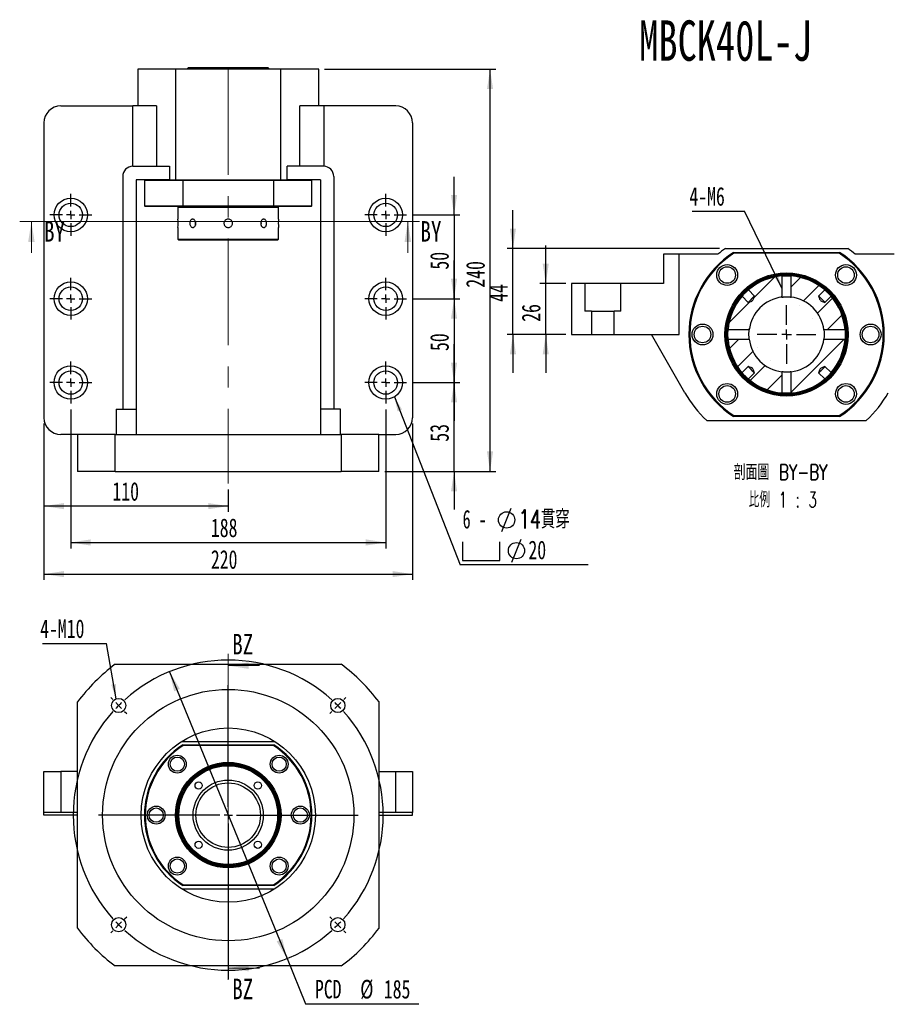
# Paper-space layout 'MBCK40L-J' of a CAD drawing. Header units: millimetres. Extents: x 22 to 332, y 11 to 190.
# Tile 1 of 3: x 22 to 170, y 22 to 190. Entities that reach past the tile are written whole.
import ezdxf

# ---------------------------------------------------------------- set-up
doc = ezdxf.new("R2010")
doc.units = ezdxf.units.MM
doc.linetypes.add('CENTERX2', pattern=[20.32, 12.7, -2.54, 2.54, -2.54])
doc.layers.add('圖層0', color=7, linetype='Continuous')
doc.styles.add('SLDTEXTSTYLE0', font='TXT', dxfattribs={"width": 0.7})
doc.styles.add('SLDTEXTSTYLE1', font='TXT', dxfattribs={"width": 0.7, "bigfont": 'bigfont'})
doc.styles.add('SLDTEXTSTYLE2', font='TXT', dxfattribs={"width": 0.75})
doc.styles.add('SLDTEXTSTYLE3', font='TXT', dxfattribs={"width": 0.633333})
doc.styles.add('SLDTEXTSTYLE4', font='TXT', dxfattribs={"width": 0.625, "bigfont": 'bigfont'})
doc.dimstyles.new('SLDDIMSTYLE0', dxfattribs={"dimtxt": 3.389974, "dimasz": 2.5, "dimexe": 0, "dimexo": 0.0625, "dimgap": 0.847493, "dimtad": 0, "dimtih": 1, "dimtoh": 1, "dimlfac": 3.5, "dimrnd": 1e-09, "dimzin": 12, "dimdsep": 46, "dimtxsty": 'SLDTEXTSTYLE0', "dimsah": 1, "dimcen": 0, "dimadec": 0, "dimazin": 3, "dimtfac": 1, "dimtmove": 0, "dimatfit": 3, "dimfxl": 0, "dimfrac": 2, "dimtolj": 1, "dimtzin": 12, "dimarcsym": 0})
doc.dimstyles.new('SLDDIMSTYLE1', dxfattribs={"dimtxt": 0.18, "dimasz": 2.5, "dimexe": 0, "dimexo": 0.0625, "dimgap": 0, "dimtad": 0, "dimtih": 1, "dimtoh": 1, "dimdec": 0, "dimrnd": 1e-09, "dimzin": 0, "dimdsep": 46, "dimtxsty": 'Standard', "dimsah": 1, "dimcen": 0.09, "dimadec": 0, "dimazin": 0, "dimtfac": 2.5, "dimtdec": 0, "dimtofl": 0, "dimtmove": 0, "dimatfit": 3, "dimfxl": 0, "dimfrac": 2, "dimtolj": 1, "dimtzin": 0, "dimarcsym": 0})
doc.dimstyles.new('SLDDIMSTYLE2', dxfattribs={"dimtxt": 3.389974, "dimasz": 2.5, "dimexe": 0, "dimexo": 0.0625, "dimgap": 0.847493, "dimtad": 1, "dimlfac": 3.5, "dimrnd": 1e-09, "dimzin": 12, "dimdsep": 46, "dimtxsty": 'SLDTEXTSTYLE0', "dimsah": 1, "dimcen": 0.09, "dimadec": 0, "dimazin": 3, "dimtfac": 1, "dimtmove": 0, "dimatfit": 0, "dimfxl": 0, "dimfrac": 2, "dimtolj": 1, "dimtzin": 12, "dimarcsym": 0})
doc.dimstyles.new('SLDDIMSTYLE3', dxfattribs={"dimtxt": 3.389974, "dimasz": 2.5, "dimexe": 0, "dimexo": 0.0625, "dimgap": 0.847493, "dimtad": 1, "dimlfac": 3.5, "dimrnd": 1e-09, "dimzin": 12, "dimdsep": 46, "dimtxsty": 'SLDTEXTSTYLE0', "dimsah": 1, "dimcen": 0.09, "dimadec": 0, "dimazin": 3, "dimtfac": 1, "dimtofl": 0, "dimtmove": 0, "dimatfit": 3, "dimfxl": 0, "dimfrac": 2, "dimtolj": 1, "dimtzin": 12, "dimarcsym": 0})
doc.dimstyles.new('SLDDIMSTYLE4', dxfattribs={"dimtxt": 3.389974, "dimasz": 2.5, "dimexe": 0, "dimexo": 0.0625, "dimgap": 0.847493, "dimtad": 1, "dimlfac": 3, "dimrnd": 1e-09, "dimzin": 12, "dimdsep": 46, "dimtxsty": 'SLDTEXTSTYLE0', "dimsah": 1, "dimcen": 0.09, "dimadec": 0, "dimazin": 3, "dimtfac": 1, "dimtmove": 0, "dimatfit": 0, "dimfxl": 0, "dimfrac": 2, "dimtolj": 1, "dimtzin": 12, "dimarcsym": 0})

# ---------------------------------------------------------------- blocks, each defined once
blk = doc.blocks.new('_D_51')
at = {"layer": '圖層0', "color": 7}
for p, q in [((47.35, 78.8), (67.4, 29.89)), ((67.4, 29.89), (70.57, 22.17)), ((70.57, 22.17), (89.87, 22.17))]:
    blk.add_line(p, q, dxfattribs=at)
for points in [[(47.35, 78.8), (48.15, 75.46), (49.12, 75.86)], [(67.4, 29.89), (66.6, 33.23), (65.63, 32.83)]]:
    blk.add_solid(points, dxfattribs=at)
at = {"layer": '圖層0', "color": 7, "char_height": 3.175, "attachment_point": 1, "style": 'SLDTEXTSTYLE0'}
for s, insert in [('PCD', (72.16, 26.26)), ('%%c', (79.89, 26.26)), ('185', (83.91, 26.26))]:
    blk.add_mtext(s, dxfattribs=dict(at, insert=insert))
blk = doc.blocks.new('SW_NOTE_15')
at = {"layer": '圖層0', "color": 0}
blk.add_line((-10.94, 0), (0, 0), dxfattribs=at)
at = {"layer": '圖層0', "color": 0, "insert": (-11.34, 4.09), "char_height": 3.175, "attachment_point": 1, "style": 'SLDTEXTSTYLE0'}
blk.add_mtext('4-M10', dxfattribs=at)
blk = doc.blocks.new('SW_CENTERMARKSYMBOL_26')
at = {"layer": '圖層0', "color": 0}
for p, q in [((0, 1.43), (0, 22.14)), ((-1.43, 0), (-22.14, 0)), ((0, 0), (-0.71, 0)), ((0, 0), (0, 0.71)), ((0, 0), (0, -0.71)), ((0, 0), (0.71, 0)), ((1.43, 0), (22.14, 0)), ((0, -1.43), (0, -27.92))]:
    blk.add_line(p, q, dxfattribs=at)
blk = doc.blocks.new('SW_CENTERMARKSYMBOL_27')
at = {"layer": '圖層0', "color": 0}
for p, q in [((-38.39, 1.01), (-38.74, 1.36)), ((-37.38, 0), (-37.88, 0.51)), ((-37.38, 0), (-36.87, -0.51)), ((-18.69, -17.26), (-18.69, 0.71)), ((0, 0), (-0.51, -0.51)), ((0, 0), (0.51, 0.51)), ((1.01, 1.01), (1.36, 1.36)), ((-36.37, -1.01), (-36.01, -1.36)), ((-1.01, -1.01), (-1.36, -1.36)), ((-18.69, -18.69), (-18.69, -17.97)), ((-20.12, -18.69), (-38.09, -18.69)), ((-18.69, -18.69), (-19.4, -18.69)), ((-18.69, -18.69), (-18.69, -19.4)), ((-18.69, -18.69), (-17.97, -18.69)), ((-18.69, -20.12), (-18.69, -38.09)), ((-17.26, -18.69), (0.71, -18.69)), ((-37.38, -37.38), (-36.87, -36.87)), ((-36.37, -36.37), (-36.01, -36.01)), ((-1.01, -36.37), (-1.36, -36.01)), ((0, -37.38), (-0.51, -36.87)), ((-38.39, -38.39), (-38.74, -38.74)), ((-37.38, -37.38), (-37.88, -37.88)), ((0, -37.38), (0.51, -37.88)), ((1.01, -38.39), (1.36, -38.74))]:
    blk.add_line(p, q, dxfattribs=at)
for start, end in [(48.0971, 131.9029), (135, 136.5485), (133.4515, 135), (45, 46.5485), (43.4515, 45), (138.0971, 221.9029), (318.0971, 41.9029), (223.4515, 225), (315, 316.5485), (225, 226.5485), (228.0971, 311.9029), (313.4515, 315)]:
    blk.add_arc((-18.69, -18.69), 26.43, start, end, dxfattribs=at)
blk = doc.blocks.new('_D_52')
at = {"layer": '圖層0', "color": 7}
for p, q in [((95.89, 156.66), (95.89, 163.18)), ((88.8, 156.66), (96.89, 156.66)), ((95.89, 156.66), (95.89, 142.38)), ((88.8, 142.38), (96.89, 142.38)), ((95.89, 142.38), (95.89, 135.86))]:
    blk.add_line(p, q, dxfattribs=at)
for points in [[(95.89, 156.66), (96.41, 160.05), (95.37, 160.05)], [(95.89, 142.38), (95.37, 138.99), (96.41, 138.99)]]:
    blk.add_solid(points, dxfattribs=at)
at = {"layer": '圖層0', "color": 7, "insert": (91.8, 147.34), "char_height": 3.175, "attachment_point": 1, "rotation": 90, "style": 'SLDTEXTSTYLE0'}
blk.add_mtext('50', dxfattribs=at)
blk = doc.blocks.new('_D_53')
at = {"layer": '圖層0', "color": 7}
for p, q in [((95.89, 142.38), (95.89, 148.9)), ((88.8, 142.38), (96.89, 142.38)), ((95.89, 142.38), (95.89, 128.09)), ((88.8, 128.09), (96.89, 128.09)), ((95.89, 128.09), (95.89, 121.57))]:
    blk.add_line(p, q, dxfattribs=at)
for points in [[(95.89, 142.38), (96.41, 145.77), (95.37, 145.77)], [(95.89, 128.09), (95.37, 124.7), (96.41, 124.7)]]:
    blk.add_solid(points, dxfattribs=at)
at = {"layer": '圖層0', "color": 7, "insert": (91.8, 133.46), "char_height": 3.175, "attachment_point": 1, "rotation": 90, "style": 'SLDTEXTSTYLE0'}
blk.add_mtext('50', dxfattribs=at)
blk = doc.blocks.new('_D_54')
at = {"layer": '圖層0', "color": 7}
for p, q in [((95.89, 128.09), (95.89, 134.61)), ((88.8, 128.09), (96.89, 128.09)), ((95.89, 112.95), (95.89, 128.09)), ((84.09, 112.95), (96.89, 112.95)), ((95.89, 112.95), (95.89, 106.43))]:
    blk.add_line(p, q, dxfattribs=at)
for points in [[(95.89, 128.09), (96.41, 131.48), (95.37, 131.48)], [(95.89, 112.95), (95.37, 109.56), (96.41, 109.56)]]:
    blk.add_solid(points, dxfattribs=at)
at = {"layer": '圖層0', "color": 7, "insert": (91.8, 118), "char_height": 3.175, "attachment_point": 1, "rotation": 90, "style": 'SLDTEXTSTYLE0'}
blk.add_mtext('53', dxfattribs=at)
blk = doc.blocks.new('_D_55')
at = {"layer": '圖層0', "color": 7}
for p, q in [((30.52, 123.52), (30.52, 99.82)), ((84.23, 123.52), (84.23, 99.82)), ((30.52, 100.82), (84.23, 100.82))]:
    blk.add_line(p, q, dxfattribs=at)
for points in [[(30.52, 100.82), (33.91, 100.3), (33.91, 101.35)], [(84.23, 100.82), (80.84, 101.35), (80.84, 100.3)]]:
    blk.add_solid(points, dxfattribs=at)
at = {"layer": '圖層0', "color": 7, "insert": (54.41, 104.92), "char_height": 3.175, "attachment_point": 1, "style": 'SLDTEXTSTYLE0'}
blk.add_mtext('188', dxfattribs=at)
blk = doc.blocks.new('_D_56')
at = {"layer": '圖層0', "color": 7}
for p, q in [((25.95, 121.09), (25.95, 94.43)), ((88.8, 121.09), (88.8, 94.43)), ((25.95, 95.43), (88.8, 95.43))]:
    blk.add_line(p, q, dxfattribs=at)
for points in [[(25.95, 95.43), (29.34, 94.91), (29.34, 95.95)], [(88.8, 95.43), (85.41, 95.95), (85.41, 94.91)]]:
    blk.add_solid(points, dxfattribs=at)
at = {"layer": '圖層0', "color": 7, "insert": (54.41, 99.52), "char_height": 3.175, "attachment_point": 1, "style": 'SLDTEXTSTYLE0'}
blk.add_mtext('220', dxfattribs=at)
blk = doc.blocks.new('_D_57')
at = {"layer": '圖層0', "color": 7}
for p, q in [((25.95, 121.09), (25.95, 106.02)), ((57.37, 109.85), (57.37, 106.02)), ((57.37, 107.02), (25.95, 107.02))]:
    blk.add_line(p, q, dxfattribs=at)
for points in [[(25.95, 107.02), (29.34, 106.5), (29.34, 107.54)], [(57.37, 107.02), (53.98, 107.54), (53.98, 106.5)]]:
    blk.add_solid(points, dxfattribs=at)
at = {"layer": '圖層0', "color": 7, "insert": (37.62, 111.12), "char_height": 3.175, "attachment_point": 1, "style": 'SLDTEXTSTYLE0'}
blk.add_mtext('110', dxfattribs=at)
blk = doc.blocks.new('_D_58')
at = {"layer": '圖層0', "color": 7}
for p, q in [((73.8, 181.52), (103.03, 181.52)), ((102.03, 112.95), (102.03, 181.52)), ((84.09, 112.95), (103.03, 112.95))]:
    blk.add_line(p, q, dxfattribs=at)
for points in [[(102.03, 181.52), (101.51, 178.13), (102.55, 178.13)], [(102.03, 112.95), (102.55, 116.34), (101.51, 116.34)]]:
    blk.add_solid(points, dxfattribs=at)
at = {"layer": '圖層0', "color": 7, "insert": (97.94, 144.26), "char_height": 3.175, "attachment_point": 1, "rotation": 90, "style": 'SLDTEXTSTYLE0'}
blk.add_mtext('240', dxfattribs=at)
blk = doc.blocks.new('SW_SYMBOL_HOLE_DIAM')
at = {"layer": '圖層0', "color": 0}
blk.add_line((300, 0), (700, 1000), dxfattribs=at)
blk.add_circle((500, 500), 350, dxfattribs=at)
blk = doc.blocks.new('SW_SYMBOL_HOLE_SPOT')
at = {"layer": '圖層0', "color": 0}
for p, q in [((0, 875), (0, 75)), ((1600, 75), (1600, 875)), ((0, 75), (1600, 75))]:
    blk.add_line(p, q, dxfattribs=at)
blk = doc.blocks.new('SW_NOTE_16')
at = {"layer": '圖層0', "color": 0}
blk.add_line((21.86, 0), (0, 0), dxfattribs=at)
at = {"layer": '圖層0', "color": 0, "xscale": 0.003964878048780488, "yscale": 0.003964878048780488, "zscale": 0.003964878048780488}
for name, p in [('SW_SYMBOL_HOLE_DIAM', (5.96, 5.7)), ('SW_SYMBOL_HOLE_SPOT', (0.44, 0.46)), ('SW_SYMBOL_HOLE_DIAM', (7.64, 0.46))]:
    blk.add_blockref(name, p, dxfattribs=at)
at = {"layer": '圖層0', "color": 0, "char_height": 3.175, "attachment_point": 1}
for s, insert, style in [('6 -', (0.44, 9.4), 'SLDTEXTSTYLE3'), ('14\\M+18AD1\\M+190FA', (9.98, 9.4), 'SLDTEXTSTYLE1'), ('20', (11.66, 4.16), 'SLDTEXTSTYLE0')]:
    blk.add_mtext(s, dxfattribs=dict(at, insert=insert, style=style))
blk = doc.blocks.new('SW_CENTERMARKSYMBOL_28')
at = {"layer": '圖層0', "color": 0}
for p, q in [((0, 1.43), (0, 3.57)), ((-1.43, 0), (-3.57, 0)), ((0, 0), (-0.71, 0)), ((0, 0), (0, 0.71)), ((0, 0), (0, -0.71)), ((0, 0), (0.71, 0)), ((1.43, 0), (3.57, 0)), ((0, -1.43), (0, -3.57))]:
    blk.add_line(p, q, dxfattribs=at)
blk = doc.blocks.new('SW_CENTERMARKSYMBOL_29')
at = {"layer": '圖層0', "color": 0}
for p, q in [((0, 1.43), (0, 3.57)), ((-1.43, 0), (-3.57, 0)), ((0, 0), (-0.71, 0)), ((0, 0), (0, 0.71)), ((0, 0), (0, -0.71)), ((0, 0), (0.71, 0)), ((1.43, 0), (3.57, 0)), ((0, -1.43), (0, -3.57))]:
    blk.add_line(p, q, dxfattribs=at)
blk = doc.blocks.new('SW_CENTERMARKSYMBOL_30')
at = {"layer": '圖層0', "color": 0}
for p, q in [((0, 1.43), (0, 3.57)), ((-1.43, 0), (-3.57, 0)), ((0, 0), (-0.71, 0)), ((0, 0), (0, 0.71)), ((0, 0), (0, -0.71)), ((0, 0), (0.71, 0)), ((1.43, 0), (3.57, 0)), ((0, -1.43), (0, -3.57))]:
    blk.add_line(p, q, dxfattribs=at)
blk = doc.blocks.new('SW_CENTERMARKSYMBOL_31')
at = {"layer": '圖層0', "color": 0}
for p, q in [((0, 1.43), (0, 3.57)), ((-1.43, 0), (-3.57, 0)), ((0, 0), (-0.71, 0)), ((0, 0), (0, 0.71)), ((0, 0), (0, -0.71)), ((0, 0), (0.71, 0)), ((1.43, 0), (3.57, 0)), ((0, -1.43), (0, -3.57))]:
    blk.add_line(p, q, dxfattribs=at)
blk = doc.blocks.new('SW_CENTERMARKSYMBOL_32')
at = {"layer": '圖層0', "color": 0}
for p, q in [((0, 1.43), (0, 3.57)), ((-1.43, 0), (-3.57, 0)), ((0, 0), (-0.71, 0)), ((0, 0), (0, 0.71)), ((0, 0), (0, -0.71)), ((0, 0), (0.71, 0)), ((1.43, 0), (3.57, 0)), ((0, -1.43), (0, -3.57))]:
    blk.add_line(p, q, dxfattribs=at)
blk = doc.blocks.new('SW_CENTERMARKSYMBOL_33')
at = {"layer": '圖層0', "color": 0}
for p, q in [((0, 1.43), (0, 3.57)), ((-1.43, 0), (-3.57, 0)), ((0, 0), (-0.71, 0)), ((0, 0), (0, 0.71)), ((0, 0), (0, -0.71)), ((0, 0), (0.71, 0)), ((1.43, 0), (3.57, 0)), ((0, -1.43), (0, -3.57))]:
    blk.add_line(p, q, dxfattribs=at)
blk = doc.blocks.new('_D_59')
at = {"layer": '圖層0', "color": 7}
for p, q in [((111.53, 144.95), (111.53, 151.47)), ((114.94, 144.95), (110.53, 144.95)), ((111.53, 136.28), (111.53, 144.95)), ((114.94, 136.28), (110.53, 136.28)), ((111.53, 136.28), (111.53, 129.76))]:
    blk.add_line(p, q, dxfattribs=at)
for points in [[(111.53, 144.95), (112.05, 148.34), (111.01, 148.34)], [(111.53, 136.28), (111.01, 132.89), (112.05, 132.89)]]:
    blk.add_solid(points, dxfattribs=at)
at = {"layer": '圖層0', "color": 7, "insert": (107.44, 138.44), "char_height": 3.175, "attachment_point": 1, "rotation": 90, "style": 'SLDTEXTSTYLE0'}
blk.add_mtext('26', dxfattribs=at)
blk = doc.blocks.new('_D_60')
at = {"layer": '圖層0', "color": 7}
for p, q in [((105.94, 150.95), (105.94, 157.47)), ((141.17, 150.95), (104.94, 150.95)), ((105.94, 136.28), (105.94, 150.95)), ((114.94, 136.28), (104.94, 136.28)), ((105.94, 136.28), (105.94, 129.76))]:
    blk.add_line(p, q, dxfattribs=at)
for points in [[(105.94, 150.95), (106.46, 154.34), (105.41, 154.34)], [(105.94, 136.28), (105.41, 132.89), (106.46, 132.89)]]:
    blk.add_solid(points, dxfattribs=at)
at = {"layer": '圖層0', "color": 7, "insert": (101.84, 141.84), "char_height": 3.175, "attachment_point": 1, "rotation": 90, "style": 'SLDTEXTSTYLE0'}
blk.add_mtext('44', dxfattribs=at)
blk = doc.blocks.new('SW_NOTE_17')
at = {"layer": '圖層0', "color": 0, "char_height": 2.6458, "attachment_point": 2}
for s, insert, style in [('\\M+19655\\M+196CA\\M+19AA4 BY-BY', (9.88, 3.41), 'SLDTEXTSTYLE1'), ('\\M+194E4\\M+197E1 1 : 3', (10.25, -1.26), 'SLDTEXTSTYLE4')]:
    blk.add_mtext(s, dxfattribs=dict(at, insert=insert, style=style))
blk = doc.blocks.new('SW_NOTE_18')
at = {"layer": '圖層0', "color": 0}
blk.add_line((-8.96, 0), (0, 0), dxfattribs=at)
at = {"layer": '圖層0', "color": 0, "insert": (-9.43, 4.12), "char_height": 3.175, "attachment_point": 1, "style": 'SLDTEXTSTYLE0'}
blk.add_mtext('4-M6', dxfattribs=at)
blk = doc.blocks.new('SW_CENTERMARKSYMBOL_34')
at = {"layer": '圖層0', "color": 0}
for p, q in [((0, 1.67), (0, 5)), ((-1.67, 0), (-5, 0)), ((0, 0), (-0.83, 0)), ((0, 0), (0, 0.83)), ((0, 0), (0, -0.83)), ((0, 0), (0.83, 0)), ((1.67, 0), (5, 0)), ((0, -1.67), (0, -5))]:
    blk.add_line(p, q, dxfattribs=at)

psp = doc.layouts.new('MBCK40L-J')

# ---------------------------------------------------------------- hatches: boundary and pattern name
at = {"linetype": 'Continuous', "lineweight": 18}
h = psp.add_hatch(dxfattribs=at)
h.set_pattern_fill('ANSI31', style=0)
edge = h.paths.add_edge_path(flags=0)
edge.add_line((146.0924, 143.8736), (147.1324, 142.8335))
edge.add_spline(control_points=[(147.1324, 142.8335), (147.0741, 142.6326), (147.0191, 142.4273), (146.9207, 142.2428), (146.8819, 142.17), (146.8313, 142.101), (146.7681, 142.048), (146.7058, 141.9958), (146.6324, 141.957), (146.558, 141.9244), (146.4325, 141.8694), (146.3012, 141.8282), (146.17, 141.7885), (146.131, 141.7767), (146.0918, 141.7652), (146.0527, 141.7538)], knot_values=[0.00944229, 0.00944229, 0.00944229, 0.00944229, 0.01132766, 0.01132766, 0.01132766, 0.01207296, 0.01207296, 0.01207296, 0.01280124, 0.01280124, 0.01280124, 0.01402452, 0.01402452, 0.01402452, 0.01438833, 0.01438833, 0.01438833, 0.01438833], weights=[1, 1, 1, 1, 1, 1, 1, 1, 1, 1, 1, 1, 1, 1, 1, 1], degree=3, periodic=0)
edge.add_line((146.0527, 141.7538), (145.0126, 142.7938))
edge.add_arc((152.6029, 136.2833), 10, 139.37869, 175.516963)
edge.add_line((142.6335, 137.0649), (146.2341, 137.0649))
edge.add_arc((152.6029, 136.2833), 6.4167, 96.996801, 173.003199, ccw=False)
edge.add_line((151.8213, 142.6521), (151.8213, 146.2527))
edge.add_arc((152.6029, 136.2833), 10, 94.483037, 130.62131)
h = psp.add_hatch(dxfattribs=at)
h.set_pattern_fill('ANSI31', style=0)
edge = h.paths.add_edge_path(flags=0)
edge.add_line((158.0735, 142.8335), (159.1135, 143.8736))
edge.add_arc((152.6029, 136.2833), 10, 49.37869, 85.516963)
edge.add_line((153.3846, 146.2527), (153.3846, 142.6521))
edge.add_arc((152.6029, 136.2833), 6.4167, 6.996801, 83.003199, ccw=False)
edge.add_line((158.9718, 137.0649), (162.5723, 137.0649))
edge.add_arc((152.6029, 136.2833), 10, 4.483037, 40.62131)
edge.add_line((160.1932, 142.7938), (159.1532, 141.7538))
edge.add_spline(control_points=[(159.1532, 141.7538), (158.9523, 141.8121), (158.747, 141.8671), (158.5624, 141.9655), (158.4897, 142.0044), (158.4207, 142.0549), (158.3677, 142.1181), (158.3155, 142.1804), (158.2767, 142.2538), (158.2441, 142.3282), (158.1891, 142.4537), (158.1479, 142.585), (158.1082, 142.7162), (158.0964, 142.7552), (158.0848, 142.7944), (158.0735, 142.8335)], knot_values=[0.00944229, 0.00944229, 0.00944229, 0.00944229, 0.01132766, 0.01132766, 0.01132766, 0.01207296, 0.01207296, 0.01207296, 0.01280124, 0.01280124, 0.01280124, 0.01402452, 0.01402452, 0.01402452, 0.01438833, 0.01438833, 0.01438833, 0.01438833], weights=[1, 1, 1, 1, 1, 1, 1, 1, 1, 1, 1, 1, 1, 1, 1, 1], degree=3, periodic=0)
h = psp.add_hatch(dxfattribs=at)
h.set_pattern_fill('ANSI31', style=0)
edge = h.paths.add_edge_path(flags=0)
edge.add_spline(control_points=[(146.0527, 130.8127), (146.0918, 130.8014), (146.131, 130.7898), (146.17, 130.778), (146.3012, 130.7383), (146.4325, 130.6972), (146.558, 130.6421), (146.6324, 130.6095), (146.7058, 130.5707), (146.7681, 130.5185), (146.8313, 130.4656), (146.8819, 130.3965), (146.9207, 130.3238), (147.0191, 130.1392), (147.0741, 129.9339), (147.1324, 129.733)], knot_values=[0.00201175, 0.00201175, 0.00201175, 0.00201175, 0.00237879, 0.00237879, 0.00237879, 0.00361292, 0.00361292, 0.00361292, 0.00434766, 0.00434766, 0.00434766, 0.00509957, 0.00509957, 0.00509957, 0.00700167, 0.00700167, 0.00700167, 0.00700167], weights=[1, 1, 1, 1, 1, 1, 1, 1, 1, 1, 1, 1, 1, 1, 1, 1], degree=3, periodic=0)
edge.add_line((147.1324, 129.733), (146.0924, 128.693))
edge.add_arc((152.6029, 136.2833), 10, 229.37869, 265.516963)
edge.add_line((151.8213, 126.3139), (151.8213, 129.9144))
edge.add_arc((152.6029, 136.2833), 6.4167, 186.996801, 263.003199, ccw=False)
edge.add_line((146.2341, 135.5016), (142.6335, 135.5016))
edge.add_arc((152.6029, 136.2833), 10, 184.483037, 220.62131)
edge.add_line((145.0126, 129.7727), (146.0527, 130.8127))
h = psp.add_hatch(dxfattribs=at)
h.set_pattern_fill('ANSI31', style=0)
edge = h.paths.add_edge_path(flags=0)
edge.add_spline(control_points=[(158.0735, 129.733), (158.1319, 129.9345), (158.187, 130.1404), (158.286, 130.3253), (158.3191, 130.3871), (158.3601, 130.4461), (158.4109, 130.4945), (158.4649, 130.5459), (158.53, 130.5859), (158.597, 130.6186), (158.7734, 130.7048), (158.9646, 130.758), (159.1532, 130.8127)], knot_values=[0.00436525, 0.00436525, 0.00436525, 0.00436525, 0.00624983, 0.00624983, 0.00624983, 0.00687353, 0.00687353, 0.00687353, 0.00753712, 0.00753712, 0.00753712, 0.00928642, 0.00928642, 0.00928642, 0.00928642], weights=[1, 1, 1, 1, 1, 1, 1, 1, 1, 1, 1, 1, 1], degree=3, periodic=0)
edge.add_line((159.1532, 130.8127), (160.1932, 129.7727))
edge.add_arc((152.6029, 136.2833), 10, 319.37869, 355.516963)
edge.add_line((162.5723, 135.5016), (158.9718, 135.5016))
edge.add_arc((152.6029, 136.2833), 6.4167, 276.996801, 353.003199, ccw=False)
edge.add_line((153.3846, 129.9144), (153.3846, 126.3139))
edge.add_arc((152.6029, 136.2833), 10, 274.483037, 310.62131)
edge.add_line((159.1135, 128.693), (158.0735, 129.733))

# ---------------------------------------------------------------- linework, layer by layer
at = {"color": 7, "linetype": 'Continuous', "lineweight": 25}
for p, q in [((41.9457, 181.5219), (41.9457, 175.2362)), ((48.43, 181.5219), (41.9457, 181.5219)), ((66.3185, 181.5219), (48.43, 181.5219)), ((48.43, 162.6648), (48.43, 181.5219)), ((50.6028, 181.8076), (50.3171, 181.5219)), ((50.6028, 181.8076), (63.4644, 181.8076)), ((63.4644, 181.8076), (64.1457, 181.8076)), ((64.4314, 181.5219), (64.1457, 181.8076)), ((72.8028, 181.5219), (66.3185, 181.5219)), ((66.3185, 162.6648), (66.3185, 181.5219)), ((72.8028, 175.2362), (72.8028, 181.5219)), ((28.8028, 175.2362), (41.091, 175.2362)), ((41.091, 164.9505), (41.091, 175.2362)), ((45.1618, 175.2362), (41.091, 175.2362)), ((45.1618, 175.2362), (45.1618, 164.9505)), ((69.5867, 164.9505), (69.5867, 175.2362)), ((73.6575, 175.2362), (69.5867, 175.2362)), ((73.6575, 175.2362), (73.6575, 164.9505)), ((85.9457, 175.2362), (73.6575, 175.2362)), ((25.9457, 172.3791), (25.9457, 122.0933)), ((88.8028, 172.3791), (88.8028, 122.0933)), ((41.0885, 164.9505), (47.3335, 164.9505)), ((47.3335, 164.9505), (47.3335, 162.6648)), ((67.415, 162.6648), (67.415, 164.9505)), ((73.66, 164.9505), (67.415, 164.9505)), ((39.3743, 163.2362), (39.3743, 123.5219)), ((75.3743, 163.2362), (75.3743, 123.5219)), ((47.3335, 162.6648), (41.66, 162.6648)), ((41.66, 162.6648), (41.66, 123.5219)), ((43.2314, 162.6648), (43.0885, 162.5219)), ((43.0885, 162.5219), (43.0885, 158.2362)), ((49.623, 162.5219), (43.0885, 162.5219)), ((47.3335, 162.6648), (48.43, 162.6648)), ((48.43, 162.6648), (66.3185, 162.6648)), ((49.6653, 162.6648), (49.623, 162.5219)), ((65.1255, 162.5219), (49.623, 162.5219)), ((49.623, 162.5219), (49.623, 158.2362)), ((65.1255, 162.5219), (65.0832, 162.6648)), ((71.66, 162.5219), (65.1255, 162.5219)), ((65.1255, 158.2362), (65.1255, 162.5219)), ((66.3185, 162.6648), (67.415, 162.6648)), ((73.0885, 162.6648), (67.415, 162.6648)), ((71.66, 162.5219), (71.5171, 162.6648)), ((71.66, 158.2362), (71.66, 162.5219)), ((73.0885, 162.6648), (73.0885, 123.5219)), ((43.0885, 158.2362), (43.2314, 158.0933)), ((43.0885, 158.2362), (49.623, 158.2362)), ((49.6653, 158.0933), (43.2314, 158.0933)), ((48.9457, 158.0933), (48.8028, 157.9505)), ((48.8028, 157.9505), (48.8028, 155.9557)), ((65.9457, 157.9505), (48.8028, 157.9505)), ((49.623, 158.2362), (65.1255, 158.2362)), ((49.623, 158.2362), (49.6653, 158.0933)), ((65.0832, 158.0933), (49.6653, 158.0933)), ((65.0832, 158.0933), (65.1255, 158.2362)), ((71.5171, 158.0933), (65.0832, 158.0933)), ((65.1255, 158.2362), (71.66, 158.2362)), ((65.9457, 157.9505), (65.8028, 158.0933)), ((65.9457, 155.9648), (65.9457, 157.9505)), ((71.5171, 158.0933), (71.66, 158.2362)), ((48.8028, 154.5076), (48.8028, 152.5219)), ((65.9457, 152.5219), (65.9457, 154.5166)), ((48.8028, 152.5219), (48.9457, 152.379)), ((48.8028, 152.5219), (57.3743, 152.5219)), ((57.3743, 152.379), (48.9457, 152.379)), ((57.3743, 152.5219), (65.9457, 152.5219)), ((65.8028, 152.379), (57.3743, 152.379)), ((65.8028, 152.379), (65.9457, 152.5219)), ((131.6029, 149.9499), (131.6029, 144.9499)), ((134.2696, 149.9499), (131.6029, 149.9499)), ((134.2696, 136.2833), (134.2696, 149.9499)), ((140.8888, 149.9499), (134.2696, 149.9499)), ((142.168, 150.9499), (163.0379, 150.9499)), ((143.5598, 150.2833), (143.6091, 150.1166)), ((143.5598, 150.2833), (161.646, 150.2833)), ((161.5968, 150.1166), (143.6091, 150.1166)), ((161.5968, 150.1166), (161.646, 150.2833)), ((170.9363, 149.9499), (164.3171, 149.9499)), ((151.8213, 146.2527), (151.8213, 142.6521)), ((153.3846, 142.6521), (153.3846, 146.2527)), ((115.9363, 144.9499), (115.9363, 136.2833)), ((118.2143, 144.9499), (115.9363, 144.9499)), ((118.2143, 144.9499), (118.2143, 140.2833)), ((124.3249, 144.9499), (118.2143, 144.9499)), ((124.3249, 140.2833), (124.3249, 144.9499)), ((131.6029, 144.9499), (124.3249, 144.9499)), ((145.0126, 142.7938), (146.0527, 141.7538)), ((147.1324, 142.8335), (146.0924, 143.8736)), ((159.1135, 143.8736), (158.0735, 142.8335)), ((159.1532, 141.7538), (160.1932, 142.7938)), ((119.3543, 140.2833), (118.2143, 140.2833)), ((119.3543, 140.2833), (119.3543, 136.2833)), ((119.3543, 140.2833), (123.1849, 140.2833)), ((123.1849, 136.2833), (123.1849, 140.2833)), ((124.3249, 140.2833), (123.1849, 140.2833)), ((115.9363, 136.2833), (119.3543, 136.2833)), ((119.3543, 136.2833), (123.1849, 136.2833)), ((123.1849, 136.2833), (134.2696, 136.2833)), ((135.2471, 126.3447), (129.5559, 136.2833)), ((146.2341, 137.0649), (142.6335, 137.0649)), ((162.5723, 137.0649), (158.9718, 137.0649)), ((142.6335, 135.5016), (146.2341, 135.5016)), ((158.9718, 135.5016), (162.5723, 135.5016)), ((146.0527, 130.8127), (145.0126, 129.7727)), ((146.0924, 128.693), (147.1324, 129.733)), ((151.8213, 129.9144), (151.8213, 126.3139)), ((153.3846, 126.3139), (153.3846, 129.9144)), ((158.0735, 129.733), (159.1135, 128.693)), ((160.1932, 129.7727), (159.1532, 130.8127)), ((38.2314, 123.5219), (41.66, 123.5219)), ((38.2314, 123.5219), (38.2314, 119.2362)), ((41.66, 123.5219), (41.66, 119.2362)), ((76.5171, 123.5219), (73.0885, 123.5219)), ((73.0885, 123.5219), (73.0885, 119.2362)), ((76.5171, 119.2362), (76.5171, 123.5219)), ((139.0056, 121.6166), (166.2003, 121.6166)), ((143.5598, 122.2833), (143.6091, 122.4499)), ((161.646, 122.2833), (143.5598, 122.2833)), ((143.6091, 122.4499), (161.5968, 122.4499)), ((161.5968, 122.4499), (161.646, 122.2833)), ((31.66, 119.2362), (28.8028, 119.2362)), ((38.0885, 119.2362), (31.66, 119.2362)), ((31.66, 119.2362), (31.66, 112.9505)), ((38.0885, 112.9505), (38.0885, 119.2362)), ((38.0885, 119.2362), (76.66, 119.2362)), ((76.66, 119.2362), (76.66, 112.9505)), ((83.0885, 119.2362), (76.66, 119.2362)), ((83.0885, 112.9505), (83.0885, 119.2362)), ((83.0885, 119.2362), (85.9457, 119.2362)), ((38.0885, 112.9505), (31.66, 112.9505)), ((38.0885, 112.9505), (76.66, 112.9505)), ((83.0885, 112.9505), (76.66, 112.9505)), ((38.0885, 80.0597), (76.66, 80.0597)), ((31.66, 35.0597), (31.66, 73.6311)), ((83.0885, 73.6311), (83.0885, 35.0597)), ((49.4563, 66.9168), (65.2922, 66.9168)), ((49.623, 66.3454), (49.6653, 66.2025)), ((49.623, 66.3454), (65.1255, 66.3454)), ((65.0832, 66.2025), (49.6653, 66.2025)), ((65.0832, 66.2025), (65.1255, 66.3454)), ((25.9457, 54.774), (25.9457, 61.774)), ((25.9457, 61.774), (28.8028, 61.774)), ((28.8028, 61.774), (28.8028, 54.774)), ((31.66, 61.774), (28.8028, 61.774)), ((83.0885, 61.774), (85.9457, 61.774)), ((85.9457, 54.774), (85.9457, 61.774)), ((85.9457, 61.774), (88.8028, 61.774)), ((88.8028, 61.774), (88.8028, 54.774)), ((28.8028, 54.774), (25.9457, 54.774)), ((25.9457, 54.3454), (25.9457, 54.774)), ((31.66, 54.3454), (25.9457, 54.3454)), ((31.66, 54.774), (28.8028, 54.774)), ((85.9457, 54.774), (83.0885, 54.774)), ((83.0885, 54.3454), (88.8028, 54.3454)), ((88.8028, 54.774), (85.9457, 54.774)), ((88.8028, 54.3454), (88.8028, 54.774)), ((49.623, 42.3454), (49.6653, 42.4882)), ((65.1255, 42.3454), (49.623, 42.3454)), ((49.6653, 42.4882), (65.0832, 42.4882)), ((65.0832, 42.4882), (65.1255, 42.3454)), ((49.4563, 41.774), (65.2922, 41.774)), ((76.66, 28.6311), (38.0885, 28.6311))]:
    psp.add_line(p, q, dxfattribs=at)
at = {"color": 7, "linetype": 'Continuous', "lineweight": 18}
for p, q in [((90.0038, 155.5225), (21.8026, 155.5225)), ((23.8026, 150.2025), (23.8026, 155.5225)), ((88.0038, 150.2025), (88.0038, 155.5225)), ((57.3743, 81.8303), (57.3743, 26.2654)), ((62.6943, 79.8303), (57.3743, 79.8303)), ((62.6943, 28.2654), (57.3743, 28.2654))]:
    psp.add_line(p, q, dxfattribs=at)
at = {"color": 7, "linetype": 'Continuous', "lineweight": 25, "flags": 128}
for points in [[(62.9762, 154.9124), (63.0037, 155.0043), (63.0311, 155.2362)], [(63.0311, 155.2362), (63.0037, 155.4681), (62.9773, 155.5571)], [(147.1324, 142.8335), (147.0425, 142.7436), (146.9151, 142.6162), (146.7608, 142.462), (146.5925, 142.2937), (146.4243, 142.1254), (146.27, 141.9711), (146.1426, 141.8437), (146.0527, 141.7538)], [(159.1532, 141.7538), (159.0633, 141.8437), (158.9359, 141.9711), (158.7816, 142.1254), (158.6133, 142.2937), (158.4451, 142.462), (158.2908, 142.6162), (158.1634, 142.7436), (158.0735, 142.8335)], [(146.0527, 130.8127), (146.1426, 130.7228), (146.27, 130.5954), (146.4243, 130.4411), (146.5925, 130.2729), (146.7608, 130.1046), (146.9151, 129.9503), (147.0425, 129.8229), (147.1324, 129.733)], [(158.0735, 129.733), (158.1634, 129.8229), (158.2908, 129.9503), (158.4451, 130.1046), (158.6133, 130.2729), (158.7816, 130.4411), (158.9359, 130.5954), (159.0633, 130.7228), (159.1532, 130.8127)]]:
    psp.add_lwpolyline(points, dxfattribs=at)
at = {"color": 7, "linetype": 'Continuous', "lineweight": 25}
for centre, radius in [((30.5171, 156.6648), 2.8571), ((84.2314, 156.6648), 2.8571), ((30.5171, 156.6648), 2), ((84.2314, 156.6648), 2), ((142.4677, 146.4185), 1.7833), ((142.4677, 146.4185), 1.4167), ((162.7381, 146.4185), 1.7833), ((162.7381, 146.4185), 1.4167), ((152.6029, 136.2833), 10.5), ((152.6029, 136.2833), 10.3333), ((152.6029, 136.2833), 10.1667), ((30.5171, 142.379), 2.8571), ((30.5171, 142.379), 2), ((84.2314, 142.379), 2.8571), ((84.2314, 142.379), 2), ((138.2696, 136.2833), 1.7833), ((138.2696, 136.2833), 1.4167), ((166.9363, 136.2833), 1.7833), ((166.9363, 136.2833), 1.4167), ((30.5171, 128.0933), 2.8571), ((84.2314, 128.0933), 2.8571), ((30.5171, 128.0933), 2), ((84.2314, 128.0933), 2), ((142.4677, 126.1481), 1.7833), ((162.7381, 126.1481), 1.7833), ((142.4677, 126.1481), 1.4167), ((162.7381, 126.1481), 1.4167), ((57.3743, 54.3454), 21.4286), ((38.6864, 73.0332), 1.2143), ((76.0621, 73.0332), 1.2143), ((57.3743, 54.3454), 14.8571), ((48.6869, 63.0327), 1.5286), ((48.6869, 63.0327), 1.2143), ((66.0616, 63.0327), 1.5286), ((66.0616, 63.0327), 1.2143), ((57.3743, 54.3454), 9), ((57.3743, 54.3454), 8.8571), ((57.3743, 54.3454), 8.7143), ((57.3743, 54.3454), 8.5714), ((57.3743, 54.3454), 8.4286), ((57.3743, 54.3454), 5.9857), ((52.3235, 59.3961), 0.6143), ((57.3743, 54.3454), 5.5), ((62.425, 59.3961), 0.6143), ((45.0885, 54.3454), 1.5286), ((45.0885, 54.3454), 1.2143), ((69.66, 54.3454), 1.5286), ((69.66, 54.3454), 1.2143), ((52.3235, 49.2946), 0.6143), ((62.425, 49.2946), 0.6143), ((48.6869, 45.6581), 1.5286), ((66.0616, 45.6581), 1.5286), ((48.6869, 45.6581), 1.2143), ((66.0616, 45.6581), 1.2143), ((38.6864, 35.6576), 1.2143), ((76.0621, 35.6576), 1.2143)]:
    psp.add_circle(centre, radius, dxfattribs=at)
for centre, radius, start, end in [((28.8028, 172.379), 2.8571, 90, 180), ((85.9457, 172.379), 2.8571, 0, 90), ((41.0885, 163.2362), 1.7143, 90, 180), ((73.66, 163.2362), 1.7143, 0, 90), ((40.2479, 155.2362), 8.5859, 355.132397, 4.807508), ((52.6972, 155.2363), 0.98, 161.074152, 199.258111), ((74.5006, 155.2362), 8.5859, 175.132387, 184.807519), ((152.6029, 136.2833), 16.6667, 122.85988, 237.14012), ((152.6029, 136.2833), 16.5, 123.030152, 236.969848), ((152.6029, 136.2833), 18, 125.430945, 130.601061), ((152.6029, 136.2833), 16.5, 303.030152, 56.969848), ((152.6029, 136.2833), 16.6667, 302.85988, 57.14012), ((152.6029, 136.2833), 18, 49.398939, 54.569055), ((152.6029, 136.2833), 10, 94.483037, 130.62131), ((152.6029, 136.2833), 10, 49.37869, 85.516963), ((152.6029, 136.2833), 10, 139.37869, 175.516963), ((152.6029, 136.2833), 10, 4.483037, 40.62131), ((152.6029, 136.2833), 6.4167, 96.996801, 173.003199), ((152.6029, 136.2833), 6.4167, 6.996801, 83.003199), ((152.6029, 136.2833), 10, 184.483037, 220.62131), ((152.6029, 136.2833), 6.4167, 186.996801, 263.003199), ((152.6029, 136.2833), 6.4167, 276.996801, 353.003199), ((152.6029, 136.2833), 10, 319.37869, 355.516963), ((152.6029, 136.2833), 10, 229.37869, 265.516963), ((152.6029, 136.2833), 10, 274.483037, 310.62131), ((152.6029, 136.2833), 20, 209.797016, 227.166572), ((152.6029, 136.2833), 20, 312.833428, 330.202984), ((28.8028, 122.0933), 2.8571, 180, 270), ((85.9457, 122.0933), 2.8571, 270, 0), ((57.3743, 54.3454), 32.1429, 126.869898, 143.130102), ((57.3743, 54.3454), 32.1429, 36.869898, 53.130102), ((57.3743, 54.3454), 14.2857, 122.85988, 237.14012), ((57.3743, 54.3454), 14.1429, 123.030152, 236.969848), ((57.3743, 54.3454), 14.1429, 303.030152, 56.969848), ((57.3743, 54.3454), 14.2857, 302.85988, 57.14012), ((57.3743, 54.3454), 32.1429, 216.869898, 233.130102), ((57.3743, 54.3454), 32.1429, 306.869898, 323.130102)]:
    psp.add_arc(centre, radius, start, end, dxfattribs=at)
for points, knots in [([(51.8395, 155.2362), (51.8335, 155.156), (51.8214, 154.9957), (51.728, 154.7822), (51.5927, 154.6196), (51.4274, 154.5262), (51.2542, 154.513), (51.0926, 154.581), (50.9593, 154.7225), (50.8667, 154.9219), (50.8233, 155.157), (50.8327, 155.4007), (50.8939, 155.6256), (51.0018, 155.807), (51.147, 155.9243), (51.3151, 155.9641), (51.4875, 155.922), (51.6446, 155.803), (51.7656, 155.6202), (51.8304, 155.4201), (51.8369, 155.2881), (51.8395, 155.2362)], [0, 0, 0, 0, 0.05356144, 0.10711844, 0.16079277, 0.21454387, 0.26816794, 0.32166019, 0.37521968, 0.42894151, 0.48266806, 0.5362333, 0.58972282, 0.64334057, 0.69709008, 0.75077009, 0.80428811, 0.85780415, 0.91148009, 0.96523035, 1, 1, 1, 1]), ([(57.3743, 154.5076), (57.2925, 154.5156), (57.129, 154.5317), (56.9112, 154.6568), (56.7453, 154.8412), (56.6501, 155.072), (56.6366, 155.3207), (56.7059, 155.5595), (56.8502, 155.7621), (57.0536, 155.9059), (57.2934, 155.9743), (57.5419, 155.9595), (57.7713, 155.8635), (57.9563, 155.6972), (58.0761, 155.4786), (58.1167, 155.2327), (58.0738, 154.9876), (57.9525, 154.7703), (57.7662, 154.6063), (57.562, 154.5198), (57.4272, 154.5111), (57.3743, 154.5076)], [0, 0, 0, 0, 0.05355683, 0.10710925, 0.16078216, 0.21453571, 0.2681575, 0.32164082, 0.37519439, 0.42891813, 0.48264603, 0.53620652, 0.58968928, 0.64330394, 0.69705515, 0.75073571, 0.80424595, 0.85775396, 0.9114301, 0.96518304, 1, 1, 1, 1]), ([(63.9192, 155.2362), (63.9141, 155.156), (63.9039, 154.9957), (63.8238, 154.7822), (63.7033, 154.6196), (63.5487, 154.5262), (63.3771, 154.513), (63.2075, 154.581), (63.0599, 154.7225), (62.9532, 154.9219), (62.9018, 155.157), (62.913, 155.4007), (62.9849, 155.6256), (63.1078, 155.807), (63.2657, 155.9243), (63.4386, 155.9641), (63.6059, 155.922), (63.7501, 155.803), (63.8564, 155.6202), (63.9114, 155.4201), (63.917, 155.2881), (63.9192, 155.2362)], [0, 0, 0, 0, 0.05356144, 0.10711844, 0.16079277, 0.21454387, 0.26816794, 0.32166019, 0.37521968, 0.42894151, 0.48266806, 0.5362333, 0.58972282, 0.64334057, 0.69709008, 0.75077009, 0.80428811, 0.85780415, 0.91148009, 0.96523035, 1, 1, 1, 1]), ([(151.8213, 146.2527), (151.8267, 146.2531), (151.8706, 146.2565), (151.9919, 146.2653), (152.2288, 146.2774), (152.5085, 146.2842), (152.7988, 146.2827), (153.0652, 146.2736), (153.2702, 146.2614), (153.3495, 146.2554), (153.3846, 146.2527)], [0, 0, 0, 0, 0.02007008, 0.16419393, 0.30877573, 0.45336877, 0.59751125, 0.74144453, 0.88573279, 1, 1, 1, 1]), ([(145.0126, 142.7938), (145.0249, 142.808), (145.0641, 142.8536), (145.1689, 142.9729), (145.3377, 143.1564), (145.5339, 143.3583), (145.7352, 143.5537), (145.9176, 143.7212), (146.0344, 143.8237), (146.079, 143.8621), (146.0924, 143.8736)], [0, 0, 0, 0, 0.065750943, 0.211086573, 0.356779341, 0.50228372, 0.647348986, 0.792408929, 0.937902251, 1, 1, 1, 1]), ([(146.0527, 141.7538), (146.0918, 141.7653), (146.2625, 141.8155), (146.5088, 141.8933), (146.7815, 142.0338), (146.9431, 142.2573), (147.0457, 142.5312), (147.1035, 142.7326), (147.1324, 142.8335)], [0, 0, 0, 0, 0.07402528, 0.32272619, 0.470179, 0.6198449, 0.80950911, 1, 1, 1, 1]), ([(151.8213, 142.6521), (151.8262, 142.6527), (151.8694, 142.658), (151.9887, 142.6716), (152.2245, 142.6906), (152.5038, 142.7014), (152.7936, 142.6992), (153.0597, 142.6853), (153.2674, 142.6661), (153.3482, 142.6565), (153.3846, 142.6521)], [0, 0, 0, 0, 0.01825046, 0.16182893, 0.30651819, 0.4512545, 0.59490579, 0.73803455, 0.88199414, 1, 1, 1, 1]), ([(158.0735, 142.8335), (158.085, 142.7944), (158.1352, 142.6238), (158.2129, 142.3774), (158.3535, 142.1047), (158.577, 141.9431), (158.8509, 141.8405), (159.0523, 141.7827), (159.1532, 141.7538)], [0, 0, 0, 0, 0.07402528, 0.32272619, 0.470179, 0.6198449, 0.80950911, 1, 1, 1, 1]), ([(159.1135, 143.8736), (159.1277, 143.8613), (159.1733, 143.8222), (159.2926, 143.7174), (159.4761, 143.5485), (159.678, 143.3523), (159.8733, 143.151), (160.0409, 142.9686), (160.1434, 142.8518), (160.1818, 142.8072), (160.1932, 142.7938)], [0, 0, 0, 0, 0.065750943, 0.211086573, 0.356779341, 0.50228372, 0.647348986, 0.792408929, 0.937902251, 1, 1, 1, 1]), ([(142.6335, 135.5016), (142.6331, 135.507), (142.6297, 135.5509), (142.6209, 135.6722), (142.6088, 135.9091), (142.602, 136.1889), (142.6035, 136.4791), (142.6126, 136.7455), (142.6248, 136.9505), (142.6309, 137.0298), (142.6335, 137.0649)], [0, 0, 0, 0, 0.02007008, 0.16419393, 0.30877573, 0.45336877, 0.59751125, 0.74144453, 0.88573279, 1, 1, 1, 1]), ([(146.2341, 135.5016), (146.2335, 135.5065), (146.2282, 135.5497), (146.2147, 135.6691), (146.1957, 135.9048), (146.1848, 136.1841), (146.187, 136.4739), (146.2009, 136.7401), (146.2201, 136.9477), (146.2297, 137.0285), (146.2341, 137.0649)], [0, 0, 0, 0, 0.01825046, 0.16182893, 0.30651819, 0.4512545, 0.59490579, 0.73803455, 0.88199414, 1, 1, 1, 1]), ([(158.9718, 137.0649), (158.9759, 137.0304), (158.9853, 136.9517), (159.0044, 136.7479), (159.0171, 136.509), (159.0211, 136.2535), (159.0152, 135.9977), (158.9984, 135.7452), (158.9816, 135.5827), (158.9742, 135.5214), (158.9718, 135.5016)], [0, 0, 0, 0, 0.11265787, 0.25695114, 0.40178701, 0.50009636, 0.64364443, 0.78716323, 0.93146043, 1, 1, 1, 1]), ([(162.5723, 137.0649), (162.5751, 137.0287), (162.5813, 136.9479), (162.5936, 136.7395), (162.6015, 136.5024), (162.6038, 136.2501), (162.6001, 135.9968), (162.5892, 135.7438), (162.5785, 135.5819), (162.5738, 135.521), (162.5723, 135.5016)], [0, 0, 0, 0, 0.117435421, 0.261830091, 0.406433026, 0.500095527, 0.644170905, 0.788233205, 0.932620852, 1, 1, 1, 1]), ([(146.0924, 128.693), (146.0782, 128.7052), (146.0326, 128.7444), (145.9133, 128.8492), (145.7298, 129.018), (145.5279, 129.2142), (145.3325, 129.4156), (145.165, 129.5979), (145.0625, 129.7148), (145.0241, 129.7594), (145.0126, 129.7727)], [0, 0, 0, 0, 0.065750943, 0.211086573, 0.356779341, 0.50228372, 0.647348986, 0.792408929, 0.937902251, 1, 1, 1, 1]), ([(147.1324, 129.733), (147.1035, 129.8339), (147.0457, 130.0353), (146.9431, 130.3092), (146.7815, 130.5327), (146.5088, 130.6733), (146.2625, 130.751), (146.0918, 130.8012), (146.0527, 130.8127)], [0, 0, 0, 0, 0.19049089, 0.3801551, 0.529821, 0.67727381, 0.92597472, 1, 1, 1, 1]), ([(153.3846, 129.9144), (153.3797, 129.9138), (153.3365, 129.9085), (153.2171, 129.895), (152.9814, 129.876), (152.7021, 129.8652), (152.4123, 129.8674), (152.1461, 129.8813), (151.9385, 129.9004), (151.8577, 129.91), (151.8213, 129.9144)], [0, 0, 0, 0, 0.01825046, 0.16182893, 0.30651819, 0.4512545, 0.59490579, 0.73803455, 0.88199414, 1, 1, 1, 1]), ([(159.1532, 130.8127), (158.9635, 130.7601), (158.7017, 130.6876), (158.4032, 130.5092), (158.26, 130.2986), (158.16, 130.0363), (158.1024, 129.8342), (158.0735, 129.733)], [0, 0, 0, 0, 0.35633948, 0.49166453, 0.61883012, 0.80899236, 1, 1, 1, 1]), ([(160.1932, 129.7727), (160.181, 129.7585), (160.1418, 129.7129), (160.037, 129.5936), (159.8682, 129.4101), (159.672, 129.2082), (159.4706, 129.0129), (159.2883, 128.8453), (159.1714, 128.7428), (159.1268, 128.7044), (159.1135, 128.693)], [0, 0, 0, 0, 0.065750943, 0.211086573, 0.356779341, 0.50228372, 0.647348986, 0.792408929, 0.937902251, 1, 1, 1, 1]), ([(153.3846, 126.3139), (153.3792, 126.3134), (153.3353, 126.31), (153.214, 126.3013), (152.9771, 126.2891), (152.6974, 126.2823), (152.4071, 126.2839), (152.1407, 126.2929), (151.9357, 126.3051), (151.8564, 126.3112), (151.8213, 126.3139)], [0, 0, 0, 0, 0.02007008, 0.16419393, 0.30877573, 0.45336877, 0.59751125, 0.74144453, 0.88573279, 1, 1, 1, 1])]:
    psp.add_open_spline(points, degree=3, knots=knots, dxfattribs=at)
at = {"color": 7, "linetype": 'Continuous', "lineweight": 18}
for points in [[(23.8026, 155.5225), (23.2426, 152.0225), (24.3626, 152.0225)], [(88.0038, 155.5225), (87.4438, 152.0225), (88.5638, 152.0225)], [(57.3743, 79.8303), (60.8743, 79.2703), (60.8743, 80.3903)], [(57.3743, 28.2654), (60.8743, 27.7054), (60.8743, 28.8254)]]:
    psp.add_solid(points, dxfattribs=at)
at = {"layer": '圖層0', "color": 7, "linetype": 'CENTERX2', "lineweight": 18, "ltscale": 1.428571}
psp.add_line((57.3743, 181.6457), (57.3743, 110.852), dxfattribs=at)

# ---------------------------------------------------------------- block references
at = {"layer": '圖層0', "color": 7}
for name, p in [('SW_NOTE_18', (145.4549, 157.3051)), ('SW_CENTERMARKSYMBOL_29', (30.5171, 156.6648)), ('SW_CENTERMARKSYMBOL_28', (84.2314, 156.6648)), ('SW_CENTERMARKSYMBOL_30', (30.5171, 142.379)), ('SW_CENTERMARKSYMBOL_31', (84.2314, 142.379)), ('SW_CENTERMARKSYMBOL_34', (152.6029, 136.2833)), ('SW_CENTERMARKSYMBOL_33', (30.5171, 128.0933)), ('SW_CENTERMARKSYMBOL_32', (84.2314, 128.0933)), ('SW_NOTE_16', (96.9159, 96.9853)), ('SW_NOTE_15', (36.6249, 83.6272)), ('SW_CENTERMARKSYMBOL_27', (76.0621, 73.0332)), ('SW_CENTERMARKSYMBOL_26', (57.3743, 54.3454))]:
    psp.add_blockref(name, p, dxfattribs=at)
at = {"layer": '圖層0'}
psp.add_blockref('SW_NOTE_17', (141.6987, 110.7178), dxfattribs=at)

# ---------------------------------------------------------------- texts
at = {"color": 7, "linetype": 'Continuous', "char_height": 3.5, "attachment_point": 1, "style": 'SLDTEXTSTYLE2'}
for s, insert in [('BY', (25.9652, 155.6089)), ('BY', (90.1664, 155.6089)), ('BZ', (58.0601, 85.2368)), ('BZ', (58.0601, 26.4651))]:
    psp.add_mtext(s, dxfattribs=dict(at, insert=insert))
at = {"layer": '圖層0', "color": 7, "insert": (127.4628, 189.8242), "char_height": 6.87917, "attachment_point": 1, "style": 'SLDTEXTSTYLE0'}
psp.add_mtext('MBCK40L-J', dxfattribs=at)

# ---------------------------------------------------------------- dimensions: what is measured, and where the dimension line sits
at = {"layer": '圖層0', "color": 7}
for base, p1, p2, angle, dimstyle, picture, middle in [((102.0279, 181.5219), (83.0885, 112.9505), (72.8028, 181.5219), 90, 'SLDDIMSTYLE3', '_D_58', (102.0279, 147.2362)), ((95.888, 142.379), (87.8028, 156.6648), (87.8028, 142.379), 90, 'SLDDIMSTYLE2', '_D_52', (95.888, 149.3315)), ((105.9363, 150.9499), (115.9363, 136.2833), (142.168, 150.9499), 90, 'SLDDIMSTYLE4', '_D_60', (105.9363, 143.8306)), ((111.5332, 144.9499), (115.9363, 136.2833), (115.9363, 144.9499), 90, 'SLDDIMSTYLE4', '_D_59', (111.5332, 140.4225)), ((95.888, 128.0933), (87.8028, 142.379), (87.8028, 128.0933), 90, 'SLDDIMSTYLE2', '_D_53', (95.888, 135.445)), ((95.888, 128.0933), (83.0885, 112.9505), (87.8028, 128.0933), 90, 'SLDDIMSTYLE2', '_D_54', (95.888, 119.985)), ((84.2314, 100.824), (30.5171, 124.5219), (84.2314, 124.5219), 0, 'SLDDIMSTYLE3', '_D_55', (57.3866, 100.824))]:
    dim = psp.add_linear_dim(base=base, p1=p1, p2=p2, angle=angle, dimstyle=dimstyle, dxfattribs=at)
    dim.commit()
    dim.dimension.update_dxf_attribs({"geometry": picture, "text_midpoint": middle, "dimtype": 160})
for base, p1, p2, picture, middle in [((88.8028, 95.4287), (25.9457, 122.0933), (88.8028, 122.0933), '_D_56', (57.3866, 95.4287)), ((25.9457, 107.023), (57.3743, 110.852), (25.9457, 122.0933), '_D_57', (40.5965, 107.023))]:
    dim = psp.add_linear_dim(base=base, p1=p1, p2=p2, dimstyle='SLDDIMSTYLE3', dxfattribs=at)
    dim.commit()
    dim.dimension.update_dxf_attribs({"geometry": picture, "text_midpoint": middle, "dimtype": 160})
dim = psp.add_diameter_dim_2p(p1=(67.4017, 29.893), p2=(47.3468, 78.7978), text='PCD<>', dimstyle='SLDDIMSTYLE0', dxfattribs=at)
dim.commit()
dim.dimension.update_dxf_attribs({"geometry": '_D_51', "text_midpoint": (81.0152, 24.7041), "dimtype": 163})

# ---------------------------------------------------------------- leaders
for points in [[(151.8213, 144.2053), (145.4549, 157.3051)], [(85.7268, 125.6588), (96.9159, 96.9853)], [(38.2489, 74.1659), (36.6249, 83.6272)]]:
    psp.add_leader(points, dimstyle='SLDDIMSTYLE1', dxfattribs=at)

doc.saveas('drawing.dxf')
